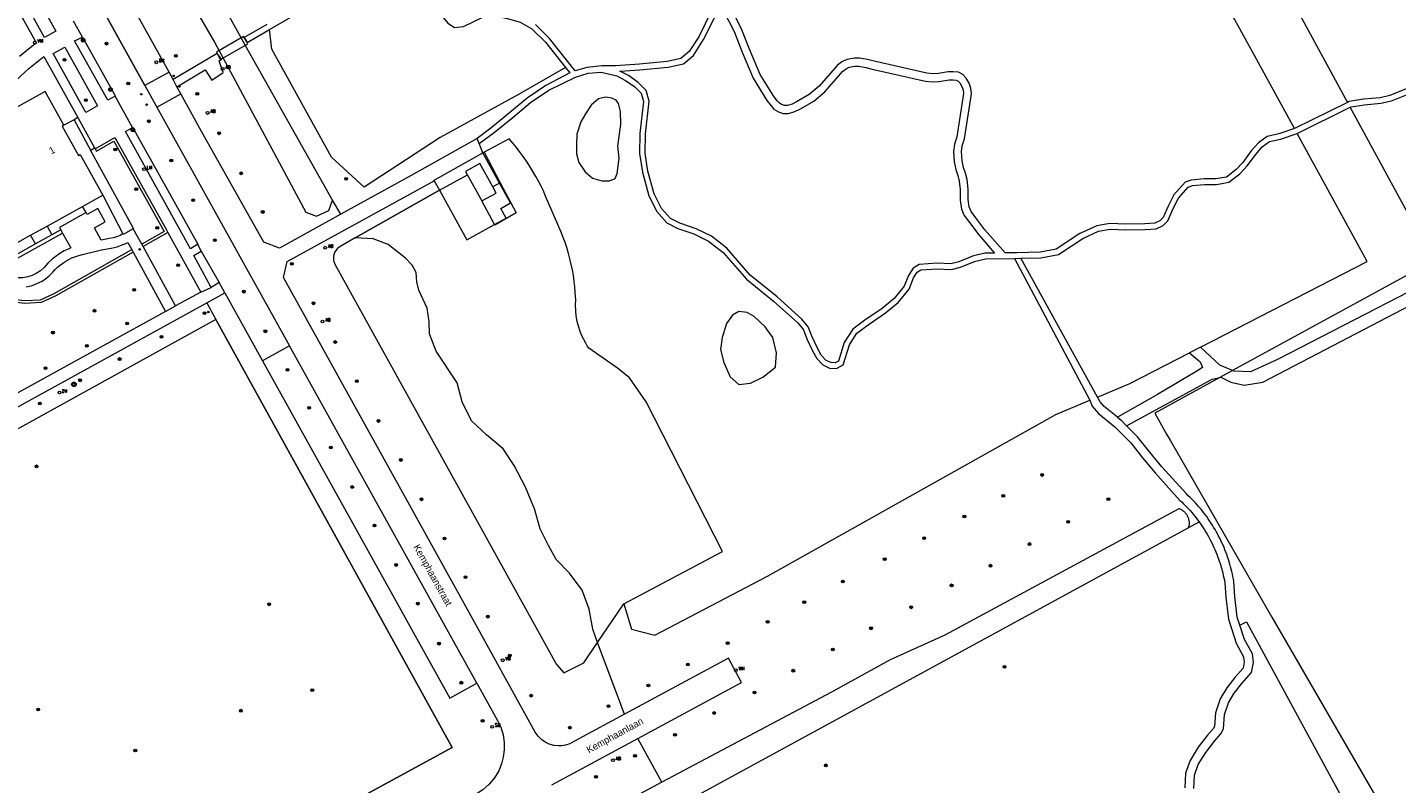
# Model space of a CAD drawing. Header units: metres. Extents: x 138165 to 154469, y 480134 to 494189.
# Tile 130 of 256: x 147186 to 147430, y 483604 to 483739. Entities that reach past the tile are written whole.
import ezdxf

# ---------------------------------------------------------------- set-up
doc = ezdxf.new("R2010")
doc.units = ezdxf.units.M
doc.header["$LTSCALE"] = 0.001
doc.header["$MEASUREMENT"] = 0
for name, color, linetype, lineweight in [('TOP-L-terrein schutting raster hek leuning', 7, 'Continuous', 0), ('TOP-L-topo objecten punt', 7, 'Continuous', 0), ('TOP-L-topo objecten vlak', 7, 'Continuous', 0), ('TOP-L-verharding invalidenparkeerplaats', 7, 'Continuous', 0), ('TOP-T-topo huisnummering naamgeving', 7, 'Continuous', 0)]:
    doc.layers.add(name, color=color, linetype=linetype, lineweight=lineweight)
doc.styles.add('Style-INTL_ISO', font='INTL_ISO.shx')
doc.styles.add('Style-STANDARD', font='STANDARD.shx')

# ---------------------------------------------------------------- blocks, each defined once
blk = doc.blocks.new('24')
at = {"layer": 'TOP-L-topo objecten punt', "color": 7, "linetype": 'Continuous', "lineweight": 0}
for radius in [0.025, 0.0182, 0.0115, 0.005]:
    blk.add_circle((0, 0), radius, dxfattribs=at)
blk = doc.blocks.new('304')
at = {"layer": 'TOP-L-topo objecten punt', "color": 7, "linetype": 'Continuous', "lineweight": 0}
blk.add_circle((0, 0), 0.0225, dxfattribs=at)
at = {"layer": 'TOP-L-topo objecten punt', "color": 7, "linetype": 'Continuous', "lineweight": 0, "style": 'Style-STANDARD'}
blk.add_text('ZM', height=0.054, dxfattribs=at).set_placement((0.043, 0))
blk = doc.blocks.new('39')
at = {"layer": 'TOP-L-topo objecten punt', "color": 7, "linetype": 'Continuous', "lineweight": 0}
for p, q in [((0.0175, 0.0175), (-0.0175, 0.0175)), ((-0.0175, 0.0175), (-0.0175, -0.0175)), ((0.0175, 0.0175), (0.0175, -0.0175)), ((0.0175, -0.0175), (-0.0175, -0.0175))]:
    blk.add_line(p, q, dxfattribs=at)
blk.add_circle((0, 0), 0.0332, dxfattribs=at)
blk = doc.blocks.new('72')
at = {"layer": 'TOP-L-topo objecten punt', "color": 7, "linetype": 'Continuous', "lineweight": 0}
blk.add_circle((0, 0), 0.025, dxfattribs=at)
at = {"layer": 'TOP-L-topo objecten punt', "color": 7, "linetype": 'Continuous', "lineweight": 0, "style": 'Style-STANDARD'}
blk.add_text('BK', height=0.06, dxfattribs=at).set_placement((0.0483, 0))
blk = doc.blocks.new('10')
at = {"layer": 'TOP-L-topo objecten punt', "linetype": 'Continuous', "lineweight": 0}
blk.add_circle((0, 0), 0.0125, dxfattribs=at)
blk = doc.blocks.new('28')
at = {"layer": 'TOP-L-topo objecten punt', "color": 7, "linetype": 'Continuous', "lineweight": 0}
blk.add_circle((0, 0), 0.025, dxfattribs=at)
at = {"layer": 'TOP-L-topo objecten punt', "color": 7, "linetype": 'Continuous', "lineweight": 0, "style": 'Style-STANDARD'}
blk.add_text('VM', height=0.06, dxfattribs=at).set_placement((0.0483, 0))
blk = doc.blocks.new('16')
at = {"layer": 'TOP-L-topo objecten punt', "color": 7, "linetype": 'Continuous', "lineweight": 0}
blk.add_circle((0, 0), 0.025, dxfattribs=at)
at = {"layer": 'TOP-L-topo objecten punt', "color": 7, "linetype": 'Continuous', "lineweight": 0, "style": 'Style-STANDARD'}
blk.add_text('LM', height=0.06, dxfattribs=at).set_placement((0.0483, 0))
blk = doc.blocks.new('11')
at = {"layer": 'TOP-L-topo objecten punt', "color": 7, "linetype": 'Continuous', "lineweight": 0}
blk.add_circle((0, 0), 0.025, dxfattribs=at)
at = {"layer": 'TOP-L-topo objecten punt', "color": 7, "linetype": 'Continuous', "lineweight": 0, "style": 'Style-STANDARD'}
blk.add_text('AB', height=0.06, dxfattribs=at).set_placement((0.0483, 0))
blk = doc.blocks.new('14')
at = {"layer": 'TOP-L-topo objecten punt', "color": 7, "linetype": 'Continuous', "lineweight": 0}
blk.add_circle((0, 0), 0.025, dxfattribs=at)
at = {"layer": 'TOP-L-topo objecten punt', "color": 7, "linetype": 'Continuous', "lineweight": 0, "style": 'Style-STANDARD'}
blk.add_text('VB', height=0.06, dxfattribs=at).set_placement((0.0483, 0))
blk = doc.blocks.new('175')
at = {"layer": 'TOP-L-topo objecten punt', "color": 7, "linetype": 'Continuous', "lineweight": 0}
blk.add_circle((0, 0), 0.025, dxfattribs=at)
at = {"layer": 'TOP-L-topo objecten punt', "color": 7, "linetype": 'Continuous', "lineweight": 0, "style": 'Style-STANDARD'}
blk.add_text('SB', height=0.06, dxfattribs=at).set_placement((0.0483, 0))
blk = doc.blocks.new('302')
at = {"layer": 'TOP-L-topo objecten punt', "color": 7, "linetype": 'Continuous', "lineweight": 0}
blk.add_circle((0, 0), 0.025, dxfattribs=at)
at = {"layer": 'TOP-L-topo objecten punt', "color": 7, "linetype": 'Continuous', "lineweight": 0, "style": 'Style-STANDARD'}
blk.add_text('WH', height=0.06, dxfattribs=at).set_placement((0.0483, 0))
blk = doc.blocks.new('27')
at = {"layer": 'TOP-L-topo objecten punt', "color": 7, "linetype": 'Continuous', "lineweight": 0}
for radius in [0.0415, 0.025]:
    blk.add_circle((0, 0), radius, dxfattribs=at)

msp = doc.modelspace()

# ---------------------------------------------------------------- linework, layer by layer
at = {"layer": 'TOP-L-terrein schutting raster hek leuning', "flags": 128}
for points in [[(147287.63, 483629.29), (147292.39, 483636.24), (147309.98, 483645.61), (147296.38, 483672.31), (147293.37, 483676.61), (147291.21, 483678.36), (147286.1, 483681.92), (147285.8, 483682.37), (147285.55, 483682.8), (147285.14, 483683.57), (147284.82, 483684.25), (147284.57, 483684.91), (147284.26, 483685.87), (147284.04, 483686.72), (147283.86, 483687.73), (147283.77, 483688.59), (147283.73, 483689.68), (147283.76, 483690.5), (147283.68, 483691.95), (147283.6, 483692.87), (147283.49, 483693.87), (147283.34, 483694.89), (147283.22, 483695.64), (147283.07, 483696.42), (147282.79, 483697.65), (147282.48, 483698.84), (147282.17, 483699.9), (147281.87, 483700.79), (147281.54, 483701.71), (147281.18, 483702.65), (147278.38, 483709.12), (147277.92, 483710.16), (147277.56, 483710.89), (147277.17, 483711.66), (147276.66, 483712.6), (147276.06, 483713.64), (147275.51, 483714.52), (147275.08, 483715.18), (147274.55, 483715.94), (147273.86, 483716.89), (147273.16, 483717.79), (147272.56, 483718.51), (147271.85, 483719.33), (147267.4, 483716.98), (147270.29, 483711.48), (147270.17, 483711.42), (147268.95, 483710.74)], [(147244.33, 483701.65), (147259.42, 483710.18), (147264.42, 483712.91)], [(147270.29, 483711.48), (147273.15, 483706.12), (147269.29, 483703.9), (147269.23, 483704.02), (147266.99, 483708.25)], [(147401.16, 483677.92), (147398.89, 483676.68), (147387.28, 483670.33), (147389.37, 483666.54), (147390.01, 483665.48), (147408.2, 483633.87), (147436.29, 483585.27), (147438.52, 483581.45), (147480, 483603.54), (147482.66, 483604.99), (147508.22, 483618.7), (147465.89, 483698.82), (147459.88, 483709.83), (147453.96, 483706.78), (147401.16, 483677.92)], [(147219.45, 483687.08), (147126.59, 483635.74), (147138.53, 483613.69), (147141.08, 483609.02), (147142.4, 483606.59), (147149.1, 483594.32), (147149.9, 483592.89), (147150.83, 483591.19), (147168.07, 483559.6), (147174.68, 483563.15), (147261.68, 483610.57), (147219.45, 483687.08)]]:
    msp.add_lwpolyline(points, dxfattribs=at)
at = {"layer": 'TOP-L-topo objecten vlak', "flags": 128}
for points in [[(147206.78, 483728.85), (147151.77, 483827.87)], [(147387.63, 483788.58), (147421.72, 483725.87)], [(147211.1, 483731.26), (147185.77, 483776.8), (147198.42, 483783.66)], [(147412.22, 483721.17), (147403.4, 483737.31), (147378.05, 483783.22)], [(147201.66, 483777.54), (147200.98, 483777.85), (147200.29, 483777.95), (147199.63, 483777.89), (147199.21, 483777.75), (147198.67, 483777.45), (147198.25, 483777.07), (147197.86, 483776.5), (147197.63, 483775.8), (147197.58, 483775.12), (147210.07, 483752.8), (147214.53, 483744.65), (147219.18, 483736.64), (147220.02, 483735.08), (147220.73, 483733.76), (147235.54, 483706.25), (147237.42, 483705.53), (147239.64, 483706.52), (147240.29, 483708.36)], [(147240.29, 483708.36), (147224.71, 483736.09), (147223.98, 483737.4), (147223.3, 483738.61), (147218.85, 483746.72), (147201.66, 483777.54)], [(147177.29, 483754.5), (147187.38, 483736.42), (147186.85, 483736.07), (147184.33, 483734.07)], [(147182.01, 483754.57), (147190.84, 483738.58), (147188.83, 483737.44), (147179.33, 483754.45)], [(147229.03, 483738.9), (147236.76, 483743.33), (147237.71, 483743.87), (147242.58, 483746.38), (147246.5, 483747.41), (147248.65, 483747.79), (147250.36, 483747.75), (147252.25, 483747.09), (147254.22, 483746.12), (147255.76, 483745.02), (147258.59, 483742.81), (147260.9, 483740), (147262.07, 483739.22), (147263.73, 483739.43), (147267.3, 483741.16), (147269.41, 483741.27), (147271.58, 483740.88), (147273.84, 483740.18), (147275.95, 483738.98), (147278.36, 483736.61), (147281.94, 483732.11)], [(147308.06, 483742.24), (147305.76, 483737.6), (147304.05, 483734.94), (147302.57, 483733.69), (147300.1, 483733.14), (147295.17, 483732.68), (147290.87, 483732.42), (147288.45, 483732.42), (147285.77, 483732.09), (147283.68, 483731.53), (147279.1, 483737.28), (147276.55, 483739.78)], [(147358.61, 483698.93), (147356.86, 483698.92), (147354.69, 483698.38), (147352.23, 483697.34), (147350.83, 483697), (147348.35, 483697.1), (147345.12, 483696.9), (147344.07, 483696.24), (147343.26, 483694.93), (147342.49, 483693), (147340.68, 483690.81), (147338.51, 483689.02), (147335.45, 483686.93), (147333.27, 483685.3), (147331.75, 483682.95), (147330.74, 483679.62), (147330.14, 483679.32), (147329.39, 483679.37), (147328.52, 483679.75), (147327.65, 483680.68), (147326.97, 483681.91), (147326, 483683.98), (147325.33, 483685.73), (147324.2, 483687.13), (147319.79, 483691.09), (147314.97, 483695), (147310.79, 483699.78), (147308.03, 483701.93), (147305.27, 483703.28), (147302.4, 483704.26), (147300.68, 483705.12), (147299.09, 483706.89), (147297.77, 483709.53), (147296.68, 483713.58), (147296.17, 483716.78), (147296.23, 483720.25), (147296.9, 483726.07), (147296.38, 483727.99), (147294.95, 483729.43), (147293.18, 483730.65), (147291.62, 483731.46), (147295.25, 483731.68), (147300.26, 483732.15), (147303.02, 483732.77), (147304.81, 483734.27), (147306.63, 483737.1), (147308.96, 483741.8)], [(147310.24, 483742.11), (147312.06, 483738.55), (147313.52, 483734.84), (147315.46, 483730.22), (147317.93, 483726.21), (147318.68, 483725.22), (147319.19, 483724.65), (147319.99, 483724.16), (147320.86, 483723.9), (147321.8, 483723.87), (147322.95, 483724.21), (147323.92, 483724.68), (147326.3, 483726.09), (147328.27, 483727.75), (147330.35, 483730.14), (147331.47, 483731.4), (147332.07, 483731.87), (147332.65, 483732.16), (147333.66, 483732.35), (147334.35, 483732.32), (147335.62, 483732.11), (147336.73, 483731.82), (147346.29, 483729.65), (147347.49, 483729.53), (147348.72, 483729.57), (147350.49, 483729.87), (147351.21, 483729.91), (147351.76, 483729.85), (147352.11, 483729.67), (147352.42, 483729.35), (147352.79, 483728.71), (147352.99, 483728.11), (147353.05, 483727.43), (147351.86, 483719.68), (147351.44, 483718.4), (147351.3, 483717.1), (147351.4, 483715.24), (147351.67, 483713.85), (147352.04, 483712.8), (147352.31, 483711.79), (147352.48, 483710.29), (147352.45, 483708.39), (147352.69, 483706.8), (147353.21, 483705.64), (147354.13, 483704.37), (147355.79, 483702.18), (147358.61, 483698.93)], [(147412.22, 483721.17), (147409.45, 483720.24), (147407.32, 483719.78), (147405.78, 483718.65), (147404.51, 483717.18), (147402.97, 483715.13), (147401.8, 483713.84), (147400.07, 483712.52), (147398.18, 483712.17), (147396.09, 483712.17), (147393.75, 483711.97), (147392.67, 483711.58), (147390.69, 483709.32), (147389.62, 483707.33), (147388.75, 483705.28), (147388.18, 483704.7), (147387.25, 483704.26), (147385.5, 483704.14), (147382.06, 483704.08), (147379.2, 483704.21), (147376.9, 483703.8), (147373.89, 483702.41), (147369.66, 483699.63), (147366.77, 483699.09), (147362.62, 483698.97), (147360.49, 483698.95), (147356.9, 483703.08), (147355.28, 483705.22), (147354.45, 483706.35), (147354.08, 483707.2), (147353.89, 483708.49), (147353.91, 483710.36), (147353.72, 483712.06), (147353.41, 483713.23), (147353.05, 483714.22), (147352.83, 483715.41), (147352.74, 483717.06), (147352.84, 483718.1), (147353.25, 483719.35), (147354.49, 483727.39), (147354.4, 483728.41), (147354.1, 483729.3), (147353.57, 483730.22), (147352.97, 483730.83), (147352.19, 483731.25), (147351.24, 483731.34), (147350.34, 483731.3), (147348.58, 483731), (147347.54, 483730.97), (147346.52, 483731.07), (147337.08, 483733.2), (147335.93, 483733.51), (147334.5, 483733.75), (147333.56, 483733.79), (147332.19, 483733.53), (147331.3, 483733.09), (147330.48, 483732.44), (147329.27, 483731.08), (147327.27, 483728.78), (147325.47, 483727.26), (147323.23, 483725.94), (147322.43, 483725.54), (147321.62, 483725.31), (147321.09, 483725.33), (147320.57, 483725.48), (147320.11, 483725.76), (147319.79, 483726.12), (147319.11, 483727.02), (147316.74, 483730.87), (147314.84, 483735.38), (147313.36, 483739.14), (147311.51, 483742.77)], [(147195.63, 483737.51), (147194, 483740.37)], [(147228.53, 483739.76), (147224.53, 483737.43), (147225.02, 483736.56), (147229.03, 483738.9)], [(147281.94, 483732.11), (147273.53, 483727.27), (147259.52, 483719.61), (147245.96, 483710.72), (147240.12, 483716.04), (147229.48, 483735.37), (147229.03, 483738.9)], [(147201.45, 483726.99), (147200.14, 483726.27), (147194.21, 483736.84), (147195.63, 483737.51)], [(147195.63, 483737.51), (147201.37, 483727.15), (147201.45, 483726.99)], [(147224.53, 483737.43), (147224.41, 483737.65), (147219.59, 483734.83), (147219.71, 483734.61), (147220.18, 483733.73), (147220.3, 483733.51), (147225.14, 483736.34), (147225.02, 483736.56), (147224.53, 483737.43)], [(147176.16, 483720.71), (147175.01, 483722.73), (147176.25, 483723.6), (147177.98, 483724.82), (147181, 483727.23), (147183.17, 483729.26), (147184.5, 483730.5), (147186.04, 483731.91), (147188.71, 483734.04), (147194.77, 483723.14)], [(147190.38, 483734.57), (147192.43, 483735.72), (147198.3, 483725.24), (147196.23, 483724.08), (147190.38, 483734.57)], [(147212.45, 483728.67), (147217.53, 483731.69), (147218.73, 483729.82), (147220.77, 483731.18), (147220.04, 483733.3), (147220.47, 483733.56), (147219.71, 483734.61), (147211.79, 483729.98)], [(147211.1, 483731.26), (147206.78, 483728.85)], [(147211.79, 483729.98), (147211.1, 483731.26)], [(147281.94, 483732.11), (147282.72, 483731.13), (147278.42, 483728.89), (147275.1, 483726.63), (147271.95, 483724), (147268.57, 483721.27), (147266.14, 483719.38)], [(147266.49, 483718.52), (147269.16, 483720.46), (147272.58, 483723.23), (147275.71, 483725.83), (147278.93, 483728.03), (147283.72, 483730.37), (147285.96, 483731.1), (147288.29, 483731.29), (147291.1, 483730.61), (147292.66, 483729.79), (147294.3, 483728.66), (147295.48, 483727.48), (147295.88, 483726), (147295.23, 483720.31), (147295.17, 483716.71), (147295.7, 483713.37), (147296.83, 483709.18), (147298.26, 483706.33), (147300.07, 483704.31), (147302.01, 483703.33), (147304.89, 483702.35), (147307.49, 483701.08), (147310.1, 483699.05), (147314.28, 483694.28), (147319.14, 483690.33), (147323.48, 483686.45), (147324.45, 483685.23), (147325.08, 483683.59), (147326.07, 483681.46), (147326.83, 483680.08), (147327.92, 483678.92), (147329.14, 483678.38), (147330.35, 483678.3), (147331.58, 483678.92), (147332.67, 483682.52), (147334.02, 483684.61), (147336.03, 483686.12), (147339.11, 483688.22), (147341.39, 483690.1), (147343.36, 483692.48), (147344.16, 483694.48), (147344.8, 483695.52), (147345.44, 483695.91), (147348.36, 483696.1), (147350.93, 483696), (147352.54, 483696.39), (147355.01, 483697.43), (147356.99, 483697.92), (147362.17, 483697.96)], [(147206.78, 483728.85), (147208.92, 483724.99)], [(147212.45, 483728.67), (147211.79, 483729.98)], [(147213.21, 483727.37), (147212.45, 483728.67)], [(147192.3, 483721.76), (147188.96, 483727.8), (147176.16, 483720.71)], [(147204.54, 483721.36), (147201.45, 483726.99)], [(147208.92, 483724.99), (147213.21, 483727.37)], [(147241.79, 483705.88), (147230.82, 483699.83), (147228.03, 483700.86), (147216.88, 483720.64), (147213.21, 483727.37)], [(147291.3, 483718.02), (147291.53, 483719.77), (147291.82, 483721.92), (147291.77, 483724.26), (147291.42, 483725.66), (147291.01, 483726.24), (147290.19, 483726.59), (147289.08, 483726.77), (147287.86, 483726.48), (147286.52, 483725.37), (147285.52, 483723.79), (147284.65, 483722.39), (147283.95, 483720.17), (147283.89, 483718.36), (147283.89, 483716.67), (147284.3, 483715.1), (147285.47, 483713.46), (147286.75, 483712.3), (147288.44, 483711.83), (147289.78, 483711.83), (147290.83, 483712.24), (147291.18, 483713.17), (147291.53, 483715.91), (147291.3, 483718.02)], [(147432.18, 483728.28), (147429.28, 483727.1), (147427.52, 483726.69), (147424.53, 483726.45), (147422, 483726.04), (147421.72, 483725.87)], [(147422.2, 483724.99), (147422.35, 483725.08), (147424.65, 483725.45), (147427.68, 483725.7), (147429.58, 483726.14), (147432.52, 483727.34)], [(147208.92, 483724.99), (147232.62, 483682.33)], [(147421.72, 483725.87), (147412.22, 483721.17)], [(147412.71, 483720.28), (147422.2, 483724.99)], [(147492.09, 483656.64), (147458.92, 483715.69), (147434.28, 483702.78), (147422.2, 483724.99)], [(147192.3, 483721.76), (147192, 483721.6), (147194.91, 483716.35), (147195.21, 483716.52), (147199.22, 483709.25)], [(147194.14, 483722.77), (147192.3, 483721.76)], [(147194.77, 483723.14), (147194.14, 483722.77)], [(147194.14, 483722.77), (147197.04, 483717.34)], [(147194.77, 483723.14), (147197.76, 483717.75)], [(147216.22, 483700.54), (147214.9, 483699.68), (147203.28, 483720.66), (147204.54, 483721.36)], [(147204.54, 483721.36), (147205.06, 483720.49), (147216.22, 483700.54)], [(147197.86, 483717.58), (147201.42, 483719.59), (147210.62, 483703.05), (147210.86, 483702.61)], [(147197.86, 483717.58), (147198.1, 483717.14), (147201.23, 483718.9), (147210.18, 483702.81), (147206.19, 483700.54)], [(147266.14, 483719.38), (147254.33, 483712.79), (147241.79, 483705.88)], [(147266.49, 483718.52), (147266.14, 483719.38)], [(147292.39, 483636.24), (147309.98, 483645.61), (147296.38, 483672.31), (147293.37, 483676.61), (147291.21, 483678.36), (147286.1, 483681.92), (147285.8, 483682.37), (147285.55, 483682.8), (147285.14, 483683.57), (147284.82, 483684.25), (147284.57, 483684.91), (147284.26, 483685.87), (147284.04, 483686.72), (147283.86, 483687.73), (147283.77, 483688.59), (147283.73, 483689.68), (147283.76, 483690.5), (147283.68, 483691.95), (147283.6, 483692.87), (147283.49, 483693.87), (147283.34, 483694.89), (147283.22, 483695.64), (147283.07, 483696.42), (147282.79, 483697.65), (147282.48, 483698.84), (147282.17, 483699.9), (147281.87, 483700.79), (147281.54, 483701.71), (147281.18, 483702.65), (147278.38, 483709.12), (147277.92, 483710.16), (147277.56, 483710.89), (147277.17, 483711.66), (147276.66, 483712.6), (147276.06, 483713.64), (147275.51, 483714.52), (147275.08, 483715.18), (147274.55, 483715.94), (147273.86, 483716.89), (147273.16, 483717.79), (147272.56, 483718.51), (147271.85, 483719.33), (147267.4, 483716.98), (147267.17, 483716.84)], [(147363.3, 483697.99), (147366.88, 483698.1), (147370.04, 483698.68), (147374.38, 483701.53), (147377.2, 483702.84), (147379.26, 483703.2), (147382.05, 483703.08), (147385.54, 483703.14), (147387.51, 483703.28), (147388.76, 483703.87), (147389.6, 483704.71), (147390.53, 483706.89), (147391.52, 483708.75), (147393.25, 483710.73), (147393.97, 483710.98), (147396.13, 483711.17), (147398.27, 483711.17), (147400.49, 483711.58), (147402.48, 483713.1), (147403.74, 483714.5), (147405.29, 483716.56), (147406.46, 483717.91), (147407.74, 483718.84), (147409.72, 483719.28), (147412.71, 483720.28)], [(147395.44, 483682.13), (147425.21, 483697.43), (147412.71, 483720.28)], [(147197.04, 483717.34), (147197.76, 483717.75)], [(147204.69, 483703.27), (147204.75, 483703.31), (147198.33, 483714.91), (147197.04, 483717.34)], [(147197.76, 483717.75), (147197.86, 483717.58)], [(147258.49, 483711.85), (147258.44, 483711.97), (147267.17, 483716.84)], [(147259.42, 483710.18), (147264.33, 483701.31), (147269.23, 483704.02), (147271.35, 483705.18), (147270.36, 483706.9), (147272.13, 483707.88), (147270.17, 483711.42), (147267.17, 483716.84)], [(147267.17, 483716.84), (147266.49, 483718.52)], [(147264.08, 483713.51), (147266.99, 483708.25), (147269.55, 483709.66), (147268.95, 483710.74), (147266.64, 483714.92), (147264.08, 483713.51)], [(147292.51, 483616.51), (147283.52, 483611.65), (147282.71, 483611.21), (147281.93, 483610.95), (147281.24, 483610.84), (147280.67, 483610.82), (147279.9, 483610.9), (147279, 483611.15), (147278.3, 483611.49), (147277.69, 483611.92), (147277.04, 483612.56), (147276.51, 483613.31), (147264.45, 483635.21), (147231.54, 483694.54), (147232.21, 483697.39), (147258.49, 483711.85)], [(147258.49, 483711.85), (147259.42, 483710.18)], [(147195.64, 483707.27), (147199.22, 483709.25)], [(147199.22, 483709.25), (147202.82, 483702.34)], [(147259.42, 483710.18), (147244.33, 483701.65)], [(147189.28, 483703.75), (147195.64, 483707.27)], [(147196.24, 483706.2), (147195.64, 483707.27)], [(147202.82, 483702.34), (147202.34, 483702.09), (147201.76, 483701.84), (147201.08, 483701.63), (147200.45, 483701.51), (147198.93, 483701.22), (147197.78, 483703.41), (147199.69, 483704.52), (147198.36, 483706.91), (147196.46, 483705.81), (147196.24, 483706.2)], [(147241.79, 483705.88), (147240.29, 483708.36)], [(147196.24, 483706.2), (147191.52, 483703.5), (147191.77, 483703.05)], [(147180.17, 483695.94), (147192.06, 483702.5)], [(147192.06, 483702.5), (147193.52, 483699.85), (147192.91, 483699.59), (147192.32, 483699.3), (147191.55, 483698.85), (147190.88, 483698.39), (147190.26, 483697.89), (147189.43, 483697.12), (147188.75, 483696.33), (147188.11, 483695.78), (147187.32, 483695.27), (147186.59, 483694.93), (147185.85, 483694.69), (147184.94, 483694.52), (147184, 483694.49), (147182.98, 483694.61), (147182.21, 483694.81), (147181.56, 483695.07), (147180.81, 483695.48), (147180.17, 483695.94)], [(147180.67, 483698.99), (147186.34, 483702.13)], [(147186.34, 483702.13), (147189.28, 483703.75)], [(147187.22, 483700.55), (147186.34, 483702.13)], [(147190.16, 483702.16), (147187.22, 483700.55)], [(147189.28, 483703.75), (147190.16, 483702.16)], [(147191.77, 483703.05), (147190.16, 483702.16)], [(147191.77, 483703.05), (147192.06, 483702.5)], [(147204.69, 483703.27), (147202.89, 483702.25), (147202.82, 483702.34)], [(147206.19, 483700.54), (147204.69, 483703.27)], [(147210.86, 483702.61), (147206.43, 483700.11)], [(147210.86, 483702.61), (147216.79, 483691.96)], [(147204.65, 483699.1), (147190.75, 483691.24), (147188.2, 483690.08), (147185.32, 483689.91), (147181.91, 483690.31), (147179.58, 483691.53), (147177.83, 483693.13), (147175.81, 483695.6), (147176.2, 483695.92), (147178.19, 483693.47), (147179.87, 483691.95), (147182.06, 483690.8), (147185.33, 483690.42), (147188.08, 483690.57), (147190.52, 483691.68), (147204.41, 483699.54)], [(147187.22, 483700.55), (147179.7, 483696.37)], [(147185.56, 483692.87), (147186.61, 483693.13), (147187.48, 483693.46), (147188.38, 483693.91), (147189.03, 483694.34), (147189.63, 483694.83), (147190.31, 483695.51), (147190.72, 483695.96), (147191.17, 483696.39), (147191.69, 483696.83), (147192.1, 483697.14), (147192.66, 483697.5), (147193.18, 483697.79), (147193.72, 483698.06), (147194.41, 483698.34), (147194.97, 483698.52), (147195.63, 483698.69), (147199.02, 483699.48), (147200.76, 483699.82), (147201.29, 483699.93), (147201.8, 483700.06), (147202.42, 483700.26), (147202.86, 483700.43), (147203.24, 483700.6), (147203.71, 483700.84), (147204.41, 483699.54)], [(147204.41, 483699.54), (147204.65, 483699.1)], [(147206.43, 483700.11), (147206.19, 483700.54)], [(147212.26, 483689.48), (147206.43, 483700.11)], [(147218.6, 483692.78), (147215.52, 483698.52), (147216.85, 483699.28)], [(147216.85, 483699.28), (147216.22, 483700.54)], [(147216.85, 483699.28), (147220.03, 483693.67)], [(147244.33, 483701.65), (147241.47, 483699.98), (147241.15, 483699.71), (147240.9, 483699.41), (147240.67, 483699.02), (147240.54, 483698.62), (147240.47, 483698.29), (147240.47, 483697.79), (147240.54, 483697.4), (147240.71, 483696.95), (147280.3, 483625.4), (147281.62, 483623.88), (147285.19, 483625.69), (147287.63, 483629.29)], [(147287.63, 483629.29), (147286.83, 483631.71), (147286.16, 483635.29), (147284.89, 483638.64), (147282.66, 483641.69), (147280.28, 483644.15), (147278.9, 483646.64), (147277.41, 483649.62), (147276.37, 483653.19), (147274.8, 483657.1), (147272.79, 483660.97), (147270.77, 483663.95), (147267.8, 483666.41), (147265.15, 483668.94), (147263.44, 483672.33), (147262.58, 483675.75), (147258.83, 483681.41), (147257.61, 483684.47), (147257.58, 483686.7), (147257.23, 483689.08), (147255.73, 483692.32), (147255.36, 483693.81), (147255.22, 483695.48), (147254.54, 483696.75), (147253.36, 483698.02), (147250.23, 483700.47), (147247.55, 483701.48), (147244.33, 483701.65)], [(147450.34, 483701.09), (147409.18, 483679.9), (147404.35, 483677.71), (147401.39, 483677.82), (147401.16, 483677.92), (147398.86, 483678.91), (147395.44, 483682.13)], [(147204.65, 483699.1), (147210.44, 483688.5)], [(147362.17, 483697.96), (147363.3, 483697.99)], [(147362.17, 483697.96), (147375.64, 483672.61)], [(147377.02, 483673.19), (147363.3, 483697.99)], [(147382.22, 483668.07), (147397.54, 483676.39), (147398.89, 483676.68), (147399.08, 483676.72), (147400.84, 483675.84), (147403.25, 483675.29), (147406.54, 483675.84), (147448.26, 483697.57)], [(147216.79, 483691.96), (147212.26, 483689.48)], [(147216.79, 483691.96), (147218.6, 483692.78)], [(147220.03, 483693.67), (147218.6, 483692.78)], [(147221.04, 483691.8), (147220.03, 483693.67)], [(147130.35, 483619.36), (147121.33, 483635.76), (147121.71, 483637.09), (147217.84, 483690.04)], [(147210.44, 483688.5), (147212.26, 483689.48)], [(147217.84, 483690.04), (147221.04, 483691.8)], [(147217.84, 483690.04), (147219.45, 483687.08)], [(147221.04, 483691.8), (147227.77, 483679.66)], [(147210.44, 483688.5), (147120.62, 483639), (147119.26, 483639.51), (147113.69, 483649.68), (147111.79, 483648.61), (147128.6, 483618.09)], [(147219.45, 483687.08), (147126.59, 483635.74), (147138.53, 483613.69), (147141.08, 483609.02)], [(147219.45, 483687.08), (147261.68, 483610.57), (147174.68, 483563.15)], [(147319.65, 483681.09), (147318.97, 483683.82), (147317.61, 483685.76), (147315.67, 483687.61), (147314.4, 483688.29), (147312.94, 483688.49), (147311.78, 483687.81), (147310.71, 483686.35), (147309.93, 483683.82), (147309.64, 483681.68), (147310.22, 483679.34), (147311.39, 483676.81), (147312.94, 483675.45), (147314.99, 483675.65), (147317.22, 483676.72), (147319.46, 483678.56), (147319.65, 483681.09)], [(147232.62, 483682.33), (147227.77, 483679.66)], [(147266.1, 483622.03), (147232.62, 483682.33)], [(147395.44, 483682.13), (147393.48, 483681.12)], [(147227.77, 483679.66), (147261.29, 483619.35), (147266.1, 483622.03)], [(147377.02, 483673.19), (147382.81, 483675.64), (147393.48, 483681.12)], [(147393.48, 483681.12), (147395.35, 483679.46), (147395.79, 483678.47), (147394.8, 483677.82), (147387.77, 483673.65), (147380.61, 483669.58)], [(147292.39, 483636.24), (147293.72, 483631.67), (147297.89, 483630.61), (147318.04, 483641.18), (147369.58, 483670.04), (147375.64, 483672.61)], [(147375.64, 483672.61), (147376.08, 483671.56), (147377.19, 483670.22), (147380.14, 483667.86), (147382.95, 483665.01), (147385.08, 483662.33), (147387.3, 483659.63), (147391.76, 483654.72), (147392.08, 483654.43), (147392.38, 483654.13), (147392.69, 483653.83), (147392.98, 483653.53), (147393.28, 483653.22), (147393.56, 483652.9), (147393.85, 483652.58), (147394.12, 483652.25), (147394.39, 483651.92), (147394.66, 483651.59), (147394.92, 483651.25), (147395.17, 483650.91)], [(147380.61, 483669.58), (147378.2, 483671.5), (147377.52, 483672.33), (147377.02, 483673.19)], [(147380.61, 483669.58), (147381.24, 483669.07), (147382.22, 483668.07)], [(147402.47, 483632.4), (147402.01, 483633.82), (147401.58, 483637.55), (147401.39, 483640.21), (147401.31, 483640.65), (147401.22, 483641.1), (147401.13, 483641.54), (147401.03, 483641.98), (147400.92, 483642.42), (147400.81, 483642.86), (147400.68, 483643.3), (147400.56, 483643.73), (147400.42, 483644.17), (147400.28, 483644.6), (147400.12, 483645.02), (147399.97, 483645.45), (147399.8, 483645.87), (147399.63, 483646.29), (147399.45, 483646.71), (147399.27, 483647.12), (147399.08, 483647.53), (147398.88, 483647.94), (147398.67, 483648.34), (147398.46, 483648.74), (147398.24, 483649.14), (147398.02, 483649.53), (147397.78, 483649.92), (147397.55, 483650.31), (147397.3, 483650.69), (147397.05, 483651.07), (147396.79, 483651.44), (147396.53, 483651.81), (147396.26, 483652.18), (147395.98, 483652.54), (147395.7, 483652.89), (147395.42, 483653.24), (147395.12, 483653.59), (147394.83, 483653.93), (147394.52, 483654.27), (147394.21, 483654.6), (147393.9, 483654.93), (147393.58, 483655.25), (147393.25, 483655.56), (147392.92, 483655.87), (147388.54, 483660.7), (147386.35, 483663.35), (147384.18, 483666.09), (147382.22, 483668.07)], [(147393.34, 483649.88), (147393.37, 483650.02), (147393.4, 483650.16), (147393.42, 483650.3), (147393.44, 483650.44), (147393.45, 483650.58), (147393.45, 483650.72), (147393.44, 483650.86), (147393.42, 483651), (147393.4, 483651.14), (147393.37, 483651.27), (147393.33, 483651.41), (147393.29, 483651.54), (147393.24, 483651.68), (147393.18, 483651.8), (147393.12, 483651.93), (147393.05, 483652.05), (147392.98, 483652.17), (147392.89, 483652.28), (147392.8, 483652.39), (147392.71, 483652.5), (147392.61, 483652.6), (147392.51, 483652.69), (147392.4, 483652.78), (147392.29, 483652.87), (147392.17, 483652.94), (147392.05, 483653.02), (147391.92, 483653.08), (147391.79, 483653.14), (147391.66, 483653.19), (147391.53, 483653.23), (147349.71, 483630.6), (147339.96, 483626.19), (147329.46, 483620.42), (147299.15, 483604.32)], [(147395.17, 483650.91), (147395.43, 483650.54), (147395.68, 483650.18), (147395.92, 483649.81), (147396.16, 483649.44), (147396.39, 483649.06), (147396.61, 483648.68), (147396.83, 483648.29), (147397.04, 483647.91), (147397.24, 483647.52), (147397.44, 483647.12), (147397.63, 483646.72), (147397.82, 483646.32), (147397.99, 483645.92), (147398.17, 483645.51), (147398.33, 483645.1), (147398.49, 483644.69), (147398.64, 483644.27), (147398.79, 483643.86), (147398.92, 483643.44), (147399.05, 483643.01), (147399.18, 483642.59), (147399.29, 483642.16), (147399.4, 483641.74), (147399.5, 483641.31), (147399.6, 483640.87), (147399.69, 483640.44), (147399.77, 483640.01), (147399.96, 483637.4), (147400.41, 483633.47), (147401, 483631.63), (147401.79, 483629.19), (147403.14, 483626.76), (147403.25, 483625.82), (147403.03, 483624.72), (147401.55, 483623.03), (147400.12, 483621.19), (147398.94, 483619.23), (147398.12, 483616.75), (147397.91, 483614.32), (147397.7, 483613.89), (147396.7, 483612.73), (147395.03, 483610.61), (147393.56, 483608.21), (147392.75, 483605.95), (147392.6, 483603.36)], [(147393.34, 483649.88), (147395.17, 483650.91)], [(147297.79, 483597.77), (147393.34, 483649.88)], [(147287.63, 483629.29), (147292.39, 483636.24)], [(147394.23, 483603.19), (147394.37, 483605.62), (147395.04, 483607.5), (147396.37, 483609.68), (147397.95, 483611.69), (147399.07, 483612.98), (147399.51, 483613.88), (147399.73, 483616.42), (147400.43, 483618.55), (147401.47, 483620.27), (147402.81, 483621.99), (147404.54, 483623.97), (147404.9, 483625.75), (147404.72, 483627.27), (147403.29, 483629.84), (147402.47, 483632.4)], [(147402.47, 483632.4), (147403.64, 483633.02), (147429.73, 483584.94)], [(147292.51, 483616.51), (147287.63, 483629.29)], [(147294.87, 483612.17), (147313.42, 483622.19), (147311.09, 483626.54), (147292.51, 483616.51)], [(147266.1, 483622.03), (147269.8, 483615.37), (147270.36, 483614.15), (147270.77, 483612.78), (147270.97, 483611.41), (147270.98, 483610.1), (147270.81, 483608.81), (147270.5, 483607.61), (147270, 483606.39), (147269.24, 483605.11), (147268.32, 483603.97), (147267.19, 483602.95), (147265.64, 483601.97), (147255.53, 483596.5)], [(147279.5, 483603.86), (147294.87, 483612.17)], [(147299.15, 483604.32), (147294.87, 483612.17)], [(147299.15, 483604.32), (147288.72, 483598.77), (147288.46, 483598.62), (147288.26, 483598.44), (147288.03, 483598.18), (147287.86, 483597.87), (147287.8, 483597.69), (147287.74, 483597.44), (147287.71, 483597.24), (147287.73, 483596.93), (147287.79, 483596.63), (147288.94, 483594.43), (147289.2, 483594.18)]]:
    msp.add_lwpolyline(points, dxfattribs=at)
at = {"layer": 'TOP-L-verharding invalidenparkeerplaats', "flags": 128}
for points in [[(147151.77, 483827.87), (147206.78, 483728.85)], [(147206.78, 483728.85), (147208.92, 483724.99)], [(147208.92, 483724.99), (147232.62, 483682.33)]]:
    msp.add_lwpolyline(points, dxfattribs=at)

# ---------------------------------------------------------------- block references
at = {"layer": 'TOP-L-topo objecten punt', "xscale": 10, "yscale": 10, "zscale": 10}
for name, p in [('28', (147187.08, 483736.56)), ('39', (147195.74, 483736.97)), ('24', (147199.89, 483736.36)), ('24', (147192.38, 483733.47)), ('72', (147208.81, 483733.03)), ('24', (147212.31, 483734.19)), ('11', (147220.66, 483731.85)), ('24', (147203.8, 483729.25)), ('10', (147211.9, 483730.6)), ('10', (147212.92, 483728.68)), ('24', (147196.21, 483726.26)), ('39', (147200.62, 483728.15)), ('10', (147206.1, 483727.32)), ('24', (147216.13, 483727.38)), ('10', (147207.08, 483725.45)), ('11', (147217.98, 483723.97)), ('39', (147204.63, 483720.97)), ('24', (147207.48, 483722.48)), ('24', (147220.04, 483720.34)), ('24', (147201.47, 483717.45)), ('16', (147206.61, 483713.92)), ('24', (147211.48, 483715.46)), ('24', (147223.98, 483713.18)), ('24', (147242.75, 483712.21)), ('24', (147205.23, 483710.36)), ('24', (147215.39, 483708.39)), ('24', (147227.82, 483706.27)), ('24', (147208.98, 483703.43)), ('10', (147205.83, 483699.59)), ('24', (147219.26, 483701.25)), ('11', (147239, 483699.88)), ('24', (147212.71, 483696.77)), ('24', (147233.03, 483696.99)), ('24', (147204.86, 483692.34)), ('24', (147224.46, 483692.03)), ('24', (147236.91, 483689.95)), ('24', (147197.77, 483688.62)), ('24', (147217.43, 483688.19)), ('10', (147218.1, 483688.39)), ('11', (147238.52, 483686.68)), ('24', (147190.33, 483684.7)), ('24', (147203.58, 483686.35)), ('24', (147228.3, 483684.94)), ('24', (147196.4, 483682.36)), ('24', (147209.73, 483683.96)), ('24', (147240.79, 483683.03)), ('24', (147202.25, 483679.98)), ('24', (147189.01, 483678.36)), ('24', (147232.24, 483678.04)), ('27', (147194.08, 483675.46)), ('24', (147195.17, 483676.18)), ('24', (147244.64, 483676.01)), ('304', (147191.51, 483674.01)), ('24', (147188, 483672.03)), ('24', (147236.11, 483671.27)), ('24', (147248.53, 483668.91)), ('24', (147239.99, 483664.16)), ('24', (147187.4, 483660.8)), ('24', (147252.51, 483661.94)), ('24', (147367.13, 483659.26)), ('24', (147243.83, 483657.11)), ('24', (147360.18, 483655.54)), ('24', (147378.96, 483654.95)), ('24', (147256.21, 483654.91)), ('24', (147247.79, 483650.24)), ('24', (147353.23, 483651.83)), ('24', (147371.78, 483650.87)), ('24', (147260.31, 483647.9)), ('24', (147346.05, 483647.98)), ('24', (147364.85, 483646.91)), ('24', (147251.68, 483643.17)), ('24', (147338.99, 483644.2)), ('24', (147357.89, 483643.04)), ('24', (147264.08, 483641.01)), ('24', (147331.52, 483640.21)), ('24', (147350.95, 483639.53)), ('24', (147228.96, 483636.14)), ('24', (147255.55, 483636.26)), ('24', (147324.62, 483636.52)), ('24', (147343.73, 483635.61)), ('24', (147268.04, 483633.94)), ('24', (147318.06, 483633)), ('24', (147336.54, 483631.85)), ('24', (147259.34, 483629.11)), ('24', (147310.92, 483629.19)), ('24', (147329.72, 483628.06)), ('14', (147270.71, 483626.13)), ('24', (147271.99, 483626.97)), ('24', (147303.81, 483625.37)), ('302', (147312.37, 483624.37)), ('24', (147322.65, 483624.27)), ('24', (147360.39, 483624.96)), ('24', (147236.68, 483620.8)), ('24', (147263.32, 483622.13)), ('24', (147296.75, 483621.64)), ('24', (147275.81, 483619.81)), ('24', (147315.72, 483620.38)), ('24', (147187.7, 483617.35)), ('24', (147223.9, 483617.12)), ('24', (147289.64, 483617.92)), ('24', (147308.49, 483616.71)), ('24', (147267.13, 483615.31)), ('175', (147268.83, 483614.24)), ('24', (147282.7, 483614.09)), ('24', (147301.51, 483612.81)), ('24', (147205.05, 483610)), ('11', (147290.42, 483608.27)), ('24', (147294.37, 483609.07)), ('24', (147328.45, 483607.35)), ('24', (147287.39, 483605.3))]:
    msp.add_blockref(name, p, dxfattribs=at)

# ---------------------------------------------------------------- texts
at = {"layer": 'TOP-T-topo huisnummering naamgeving', "style": 'Style-INTL_ISO'}
for s, rotation, p in [('1', 28.8, (147190.05, 483716.53)), ('Kemphaanstraat', 299.1, (147254.7, 483646.41)), ('Kemphaanlaan', 28.7, (147286.12, 483609.48))]:
    msp.add_text(s, height=1.25, rotation=rotation, dxfattribs=at).set_placement(p)

doc.saveas('drawing.dxf')
